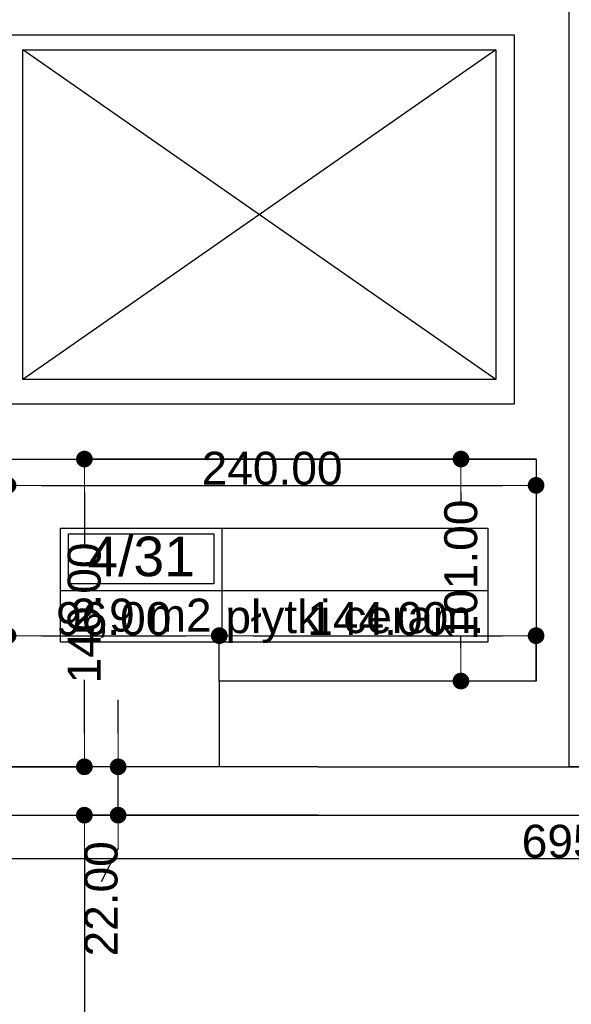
# Model space of a CAD drawing. Header units: millimetres. Extents: x -175445 to -20415, y -559200 to 231527.
# Tile 72 of 256: x -135325 to -132818, y -171981 to -167502. Entities that reach past the tile are written whole.
import ezdxf
from ezdxf.enums import TextEntityAlignment as Align

# ---------------------------------------------------------------- set-up
doc = ezdxf.new("R2010")
doc.units = ezdxf.units.MM
doc.header["$MEASUREMENT"] = 0
for name, color, linetype in [('Polilinia', 7, 'Continuous'), ('Strefa', 7, 'Continuous'), ('Słup', 7, 'Continuous'), ('Wymiary', 63, 'Continuous'), ('Ściana', 7, 'Continuous')]:
    doc.layers.add(name, color=color, linetype=linetype)
doc.styles.add('Arial', font='txt')
doc.dimstyles.new('GENERATED_STYLE__1', dxfattribs={"dimtxt": 150, "dimasz": 152, "dimexe": 0.18, "dimexo": 0, "dimgap": 0.09, "dimtad": 1, "dimtih": 1, "dimtoh": 1, "dimlfac": 0.1, "dimzin": 0, "dimdsep": 46, "dimtxsty": 'Arial', "dimblk": 'ARROWHEAD_11', "dimblk1": 'ARROWHEAD_11', "dimblk2": 'ARROWHEAD_11', "dimcen": 0.09, "dimclrd": 114, "dimclre": 114, "dimclrt": 114, "dimazin": 0, "dimtfac": 1, "dimtdec": 4, "dimtmove": 0, "dimatfit": 3, "dimfxl": 1, "dimtolj": 1, "dimtzin": 0, "dimarcsym": 0})
doc.dimstyles.new('GENERATED_STYLE__2', dxfattribs={"dimtxt": 150, "dimasz": 152, "dimexe": 0.18, "dimexo": 0, "dimgap": 0.09, "dimtad": 1, "dimlfac": 0.1, "dimzin": 0, "dimdsep": 46, "dimtxsty": 'Arial', "dimblk": 'ARROWHEAD_11', "dimblk1": 'ARROWHEAD_11', "dimblk2": 'ARROWHEAD_11', "dimcen": 0.09, "dimclrd": 114, "dimclre": 114, "dimclrt": 114, "dimazin": 0, "dimtfac": 1, "dimtdec": 4, "dimtmove": 0, "dimatfit": 3, "dimfxl": 1, "dimtolj": 1, "dimtzin": 0, "dimarcsym": 0})

# ---------------------------------------------------------------- blocks, each defined once
blk = doc.blocks.new('_4_31_31', base_point=(-134406.3, 25271.5))
at = {"layer": 'Strefa'}
for p, q in [((-135140.3, 25554.4), (-133198.1, 25554.4)), ((-135140.3, 25035.8), (-135140.3, 25554.4)), ((-134406.3, 25554.4), (-134406.3, 25035.8)), ((-133198.1, 25554.4), (-133198.1, 25035.8)), ((-135103.6, 25528.4), (-134443, 25528.4)), ((-135103.6, 25302.1), (-135103.6, 25528.4)), ((-134443, 25528.4), (-134443, 25302.1)), ((-135140.3, 25271.5), (-133198.1, 25271.5)), ((-134443, 25302.1), (-135103.6, 25302.1)), ((-133198.1, 25035.8), (-135140.3, 25035.8))]:
    blk.add_line(p, q, dxfattribs=at)
at = {"layer": 'Strefa', "style": 'Arial'}
for tag, height, p in [('ROOM_NUMBER', 180, (-134773.3, 25426.4)), ('ROOM_CALC_AREA', 150, (-134773.3, 25159.4)), ('floor_f', 150, (-133802.2, 25152.4))]:
    blk.add_attdef(tag, text='', height=height, dxfattribs=at).set_placement(p, align=Align.MIDDLE_CENTER)
blk = doc.blocks.new('ARROWHEAD_11')
at = {"color": 0, "linetype": 'Continuous', "lineweight": 0}
blk.add_line((0, 0), (-1, 0), dxfattribs=at)
at = {"color": 0, "linetype": 'Continuous', "lineweight": 0, "const_width": 0.25, "flags": 128}
blk.add_lwpolyline([(-0.125, 0, 1), (0.125, 0, 1)], format="xyb", close=True, dxfattribs=at)
blk = doc.blocks.new('*D1146')
at = {"layer": 'Defpoints', "color": 0}
for p in [(-129248, -168490.7), (-129248, -171317.2), (-136198, -171977.7)]:
    blk.add_point(p, dxfattribs=at)
at = {"layer": 'Wymiary', "color": 114, "lineweight": -2}
for p, q in [((-129248, -168490.7), (-129248, -171317.4)), ((-136198, -171977.7), (-136198, -171317)), ((-136046, -171317.2), (-129400, -171317.2))]:
    blk.add_line(p, q, dxfattribs=at)
at = {"layer": 'Wymiary', "color": 114, "lineweight": -2, "xscale": 152, "yscale": 152, "zscale": 152, "rotation": 180}
blk.add_blockref('ARROWHEAD_11', (-136198, -171317.2), dxfattribs=at)
at = {"layer": 'Wymiary', "color": 114, "lineweight": -2, "xscale": 152, "yscale": 152, "zscale": 152}
blk.add_blockref('ARROWHEAD_11', (-129248, -171317.2), dxfattribs=at)
at = {"layer": 'Wymiary', "color": 114, "lineweight": 13, "insert": (-132723, -171240.5), "char_height": 150, "attachment_point": 5, "style": 'Arial'}
blk.add_mtext('\\A1;695.00', dxfattribs=at)
blk = doc.blocks.new('*D1270')
at = {"layer": 'Defpoints', "color": 0}
for p in [(-135628, -168315.7), (-135378, -169610.7), (-135378, -169620.2)]:
    blk.add_point(p, dxfattribs=at)
at = {"layer": 'Wymiary', "color": 114, "lineweight": -2}
for p, q in [((-135628, -168315.7), (-135628, -169620.3)), ((-136440.3, -169620.2), (-135932, -169620.2)), ((-135932, -169620.2), (-135780, -169620.2)), ((-135628, -169620.2), (-135378, -169620.2)), ((-135378, -169610.7), (-135378, -169620.3)), ((-135226, -169620.2), (-135074, -169620.2))]:
    blk.add_line(p, q, dxfattribs=at)
at = {"layer": 'Wymiary', "color": 114, "lineweight": -2, "xscale": 152, "yscale": 152, "zscale": 152}
blk.add_blockref('ARROWHEAD_11', (-135628, -169620.2), dxfattribs=at)
at = {"layer": 'Wymiary', "color": 114, "lineweight": -2, "xscale": 152, "yscale": 152, "zscale": 152, "rotation": 180}
blk.add_blockref('ARROWHEAD_11', (-135378, -169620.2), dxfattribs=at)
at = {"layer": 'Wymiary', "color": 114, "lineweight": 13, "insert": (-136186.2, -169543.5), "char_height": 150, "attachment_point": 5, "style": 'Arial'}
blk.add_mtext('\\A1;25.00', dxfattribs=at)
blk = doc.blocks.new('*D1271')
at = {"layer": 'Defpoints', "color": 0}
for p in [(-132978, -169500.7), (-135378, -169610.7), (-132978, -169620.2)]:
    blk.add_point(p, dxfattribs=at)
at = {"layer": 'Wymiary', "color": 114, "lineweight": -2}
for p, q in [((-132978, -169500.7), (-132978, -169620.3)), ((-135378, -169610.7), (-135378, -169620.3)), ((-135226, -169620.2), (-133130, -169620.2))]:
    blk.add_line(p, q, dxfattribs=at)
at = {"layer": 'Wymiary', "color": 114, "lineweight": -2, "xscale": 152, "yscale": 152, "zscale": 152, "rotation": 180}
blk.add_blockref('ARROWHEAD_11', (-135378, -169620.2), dxfattribs=at)
at = {"layer": 'Wymiary', "color": 114, "lineweight": -2, "xscale": 152, "yscale": 152, "zscale": 152}
blk.add_blockref('ARROWHEAD_11', (-132978, -169620.2), dxfattribs=at)
at = {"layer": 'Wymiary', "color": 114, "lineweight": 13, "insert": (-134178, -169543.5), "char_height": 150, "attachment_point": 5, "style": 'Arial'}
blk.add_mtext('\\A1;240.00', dxfattribs=at)
blk = doc.blocks.new('*D1274')
at = {"layer": 'Defpoints', "color": 0}
for p in [(-134418, -170304.1), (-134418, -170510.7), (-135378, -170540.7)]:
    blk.add_point(p, dxfattribs=at)
at = {"layer": 'Wymiary', "color": 114, "lineweight": -2}
for p, q in [((-135378, -170540.7), (-135378, -170303.9)), ((-135226, -170304.1), (-134570, -170304.1)), ((-134418, -170510.7), (-134418, -170303.9))]:
    blk.add_line(p, q, dxfattribs=at)
at = {"layer": 'Wymiary', "color": 114, "lineweight": -2, "xscale": 152, "yscale": 152, "zscale": 152, "rotation": 180}
blk.add_blockref('ARROWHEAD_11', (-135378, -170304.1), dxfattribs=at)
at = {"layer": 'Wymiary', "color": 114, "lineweight": -2, "xscale": 152, "yscale": 152, "zscale": 152}
blk.add_blockref('ARROWHEAD_11', (-134418, -170304.1), dxfattribs=at)
at = {"layer": 'Wymiary', "color": 114, "lineweight": 13, "insert": (-134898, -170227.4), "char_height": 150, "attachment_point": 5, "style": 'Arial'}
blk.add_mtext('\\A1;96.00', dxfattribs=at)
blk = doc.blocks.new('*D1275')
at = {"layer": 'Defpoints', "color": 0}
for p in [(-132978, -170304.1), (-134418, -170510.7), (-132978, -170510.7)]:
    blk.add_point(p, dxfattribs=at)
at = {"layer": 'Wymiary', "color": 114, "lineweight": -2}
for p, q in [((-134418, -170510.7), (-134418, -170303.9)), ((-134266, -170304.1), (-133130, -170304.1)), ((-132978, -170510.7), (-132978, -170303.9))]:
    blk.add_line(p, q, dxfattribs=at)
at = {"layer": 'Wymiary', "color": 114, "lineweight": -2, "xscale": 152, "yscale": 152, "zscale": 152, "rotation": 180}
blk.add_blockref('ARROWHEAD_11', (-134418, -170304.1), dxfattribs=at)
at = {"layer": 'Wymiary', "color": 114, "lineweight": -2, "xscale": 152, "yscale": 152, "zscale": 152}
blk.add_blockref('ARROWHEAD_11', (-132978, -170304.1), dxfattribs=at)
at = {"layer": 'Wymiary', "color": 114, "lineweight": 13, "insert": (-133698, -170227.4), "char_height": 150, "attachment_point": 5, "style": 'Arial'}
blk.add_mtext('\\A1;144.00', dxfattribs=at)
blk = doc.blocks.new('*D1276')
at = {"layer": 'Defpoints', "color": 0}
for p in [(-135031.2, -169500.7), (-132978, -169500.7), (-135378, -170900.7)]:
    blk.add_point(p, dxfattribs=at)
at = {"layer": 'Wymiary', "color": 114, "lineweight": -2}
for p, q in [((-132978, -169500.7), (-135031.3, -169500.7)), ((-135031.2, -169652.7), (-135031.2, -169896.5)), ((-135031.2, -170748.7), (-135031.2, -170504.8)), ((-135378, -170900.7), (-135031, -170900.7))]:
    blk.add_line(p, q, dxfattribs=at)
at = {"layer": 'Wymiary', "color": 114, "lineweight": -2, "xscale": 152, "yscale": 152, "zscale": 152}
for p, rotation in [((-135031.2, -169500.7), 90), ((-135031.2, -170900.7), 270)]:
    blk.add_blockref('ARROWHEAD_11', p, dxfattribs=dict(at, rotation=rotation))
at = {"layer": 'Wymiary', "color": 114, "lineweight": 13, "insert": (-135031.2, -170200.7), "char_height": 150, "attachment_point": 5, "rotation": 90, "style": 'Arial'}
blk.add_mtext('\\A1;140.00', dxfattribs=at)
blk = doc.blocks.new('*D1568')
at = {"layer": 'Defpoints', "color": 0}
for p in [(-132828, -163570.7), (-129248, -164138.9), (-129248, -168490.7)]:
    blk.add_point(p, dxfattribs=at)
at = {"layer": 'Wymiary', "color": 114, "lineweight": -2}
for p, q in [((-132828, -163570.7), (-132828, -164139)), ((-132676, -164138.9), (-129400, -164138.9)), ((-129248, -168490.7), (-129248, -164138.7))]:
    blk.add_line(p, q, dxfattribs=at)
at = {"layer": 'Wymiary', "color": 114, "lineweight": -2, "xscale": 152, "yscale": 152, "zscale": 152, "rotation": 180}
blk.add_blockref('ARROWHEAD_11', (-132828, -164138.9), dxfattribs=at)
at = {"layer": 'Wymiary', "color": 114, "lineweight": -2, "xscale": 152, "yscale": 152, "zscale": 152}
blk.add_blockref('ARROWHEAD_11', (-129248, -164138.9), dxfattribs=at)
at = {"layer": 'Wymiary', "color": 114, "lineweight": 13, "insert": (-131038, -164062.1), "char_height": 150, "attachment_point": 5, "style": 'Arial'}
blk.add_mtext('\\A1;358.00', dxfattribs=at)
blk = doc.blocks.new('*D1632')
at = {"layer": 'Defpoints', "color": 0}
for p in [(-135031.2, -171120.7), (-133968, -171120.7), (-130743.7, -173560.6)]:
    blk.add_point(p, dxfattribs=at)
at = {"layer": 'Wymiary', "color": 114, "lineweight": -2}
for p, q in [((-133968, -171120.7), (-135031.3, -171120.7)), ((-135031.2, -171272.7), (-135031.2, -172142)), ((-135031.2, -173408.6), (-135031.2, -172767)), ((-130743.7, -173560.6), (-135031.3, -173560.6))]:
    blk.add_line(p, q, dxfattribs=at)
at = {"layer": 'Wymiary', "color": 114, "lineweight": -2, "xscale": 152, "yscale": 152, "zscale": 152}
for p, rotation in [((-135031.2, -171120.7), 90), ((-135031.2, -173560.6), 270)]:
    blk.add_blockref('ARROWHEAD_11', p, dxfattribs=dict(at, rotation=rotation))
at = {"layer": 'Wymiary', "color": 114, "lineweight": 13, "insert": (-135031.2, -172454.5), "char_height": 150, "attachment_point": 5, "rotation": 90, "style": 'Arial'}
blk.add_mtext('\\A1;244.00', dxfattribs=at)
blk = doc.blocks.new('*D1633')
at = {"layer": 'Defpoints', "color": 0}
for p in [(-134877.8, -170900.7), (-133968, -170900.7), (-133968, -171120.7)]:
    blk.add_point(p, dxfattribs=at)
at = {"layer": 'Wymiary', "color": 114, "lineweight": -2}
for p, q in [((-134877.8, -170748.7), (-134877.8, -170596.7)), ((-133968, -170900.7), (-134878, -170900.7)), ((-134877.8, -171120.7), (-134877.8, -170900.7)), ((-133968, -171120.7), (-134878, -171120.7)), ((-134877.8, -171272.7), (-134954.5, -171424.7))]:
    blk.add_line(p, q, dxfattribs=at)
at = {"layer": 'Wymiary', "color": 114, "lineweight": -2, "xscale": 152, "yscale": 152, "zscale": 152}
for p, rotation in [((-134877.8, -170900.7), 270), ((-134877.8, -171120.7), 90)]:
    blk.add_blockref('ARROWHEAD_11', p, dxfattribs=dict(at, rotation=rotation))
at = {"layer": 'Wymiary', "color": 114, "lineweight": 13, "insert": (-134954.5, -171501.4), "char_height": 150, "attachment_point": 5, "rotation": 90, "style": 'Arial'}
blk.add_mtext('\\A1;22.00', dxfattribs=at)
blk = doc.blocks.new('*D1634')
at = {"layer": 'Defpoints', "color": 0}
for p in [(-133319.5, -169500.7), (-132978, -169500.7), (-132978, -170510.7)]:
    blk.add_point(p, dxfattribs=at)
at = {"layer": 'Wymiary', "color": 114, "lineweight": -2}
for p, q in [((-132978, -169500.7), (-133319.7, -169500.7)), ((-133319.5, -169652.7), (-133319.5, -169701.5)), ((-133319.5, -170358.7), (-133319.5, -170309.8)), ((-132978, -170510.7), (-133319.7, -170510.7))]:
    blk.add_line(p, q, dxfattribs=at)
at = {"layer": 'Wymiary', "color": 114, "lineweight": -2, "xscale": 152, "yscale": 152, "zscale": 152}
for p, rotation in [((-133319.5, -169500.7), 90), ((-133319.5, -170510.7), 270)]:
    blk.add_blockref('ARROWHEAD_11', p, dxfattribs=dict(at, rotation=rotation))
at = {"layer": 'Wymiary', "color": 114, "lineweight": 13, "insert": (-133319.5, -170005.7), "char_height": 150, "attachment_point": 5, "rotation": 90, "style": 'Arial'}
blk.add_mtext('\\A1;101.00', dxfattribs=at)
blk = doc.blocks.new('*D1638')
at = {"layer": 'Defpoints', "color": 0}
for p in [(-133968, -171120.7), (-130507.2, -171120.7), (-130098, -173560.6)]:
    blk.add_point(p, dxfattribs=at)
at = {"layer": 'Wymiary', "color": 114, "lineweight": -2}
for p, q in [((-133968, -171120.7), (-130507, -171120.7)), ((-130507.2, -171272.7), (-130507.2, -172142)), ((-130507.2, -173408.6), (-130507.2, -172767)), ((-130098, -173560.6), (-130507.3, -173560.6))]:
    blk.add_line(p, q, dxfattribs=at)
at = {"layer": 'Wymiary', "color": 114, "lineweight": -2, "xscale": 152, "yscale": 152, "zscale": 152}
for p, rotation in [((-130507.2, -171120.7), 90), ((-130507.2, -173560.6), 270)]:
    blk.add_blockref('ARROWHEAD_11', p, dxfattribs=dict(at, rotation=rotation))
at = {"layer": 'Wymiary', "color": 114, "lineweight": 13, "insert": (-130507.2, -172454.5), "char_height": 150, "attachment_point": 5, "rotation": 90, "style": 'Arial'}
blk.add_mtext('\\A1;244.00', dxfattribs=at)
blk = doc.blocks.new('*D1639')
at = {"layer": 'Defpoints', "color": 0}
for p in [(-133968, -170900.7), (-130353.8, -170900.7), (-133968, -171120.7)]:
    blk.add_point(p, dxfattribs=at)
at = {"layer": 'Wymiary', "color": 114, "lineweight": -2}
for p, q in [((-130353.8, -170748.7), (-130353.8, -170596.7)), ((-133968, -170900.7), (-130353.6, -170900.7)), ((-130353.8, -171120.7), (-130353.8, -170900.7)), ((-133968, -171120.7), (-130353.6, -171120.7)), ((-130353.8, -171272.7), (-130430.5, -171424.7))]:
    blk.add_line(p, q, dxfattribs=at)
at = {"layer": 'Wymiary', "color": 114, "lineweight": -2, "xscale": 152, "yscale": 152, "zscale": 152}
for p, rotation in [((-130353.8, -170900.7), 270), ((-130353.8, -171120.7), 90)]:
    blk.add_blockref('ARROWHEAD_11', p, dxfattribs=dict(at, rotation=rotation))
at = {"layer": 'Wymiary', "color": 114, "lineweight": 13, "insert": (-130430.5, -171501.4), "char_height": 150, "attachment_point": 5, "rotation": 90, "style": 'Arial'}
blk.add_mtext('\\A1;22.00', dxfattribs=at)
blk = doc.blocks.new('*D1640')
at = {"layer": 'Defpoints', "color": 0}
for p in [(-133833, -163570.7), (-130507.2, -163570.7), (-133968, -170900.7)]:
    blk.add_point(p, dxfattribs=at)
at = {"layer": 'Wymiary', "color": 114, "lineweight": -2}
for p, q in [((-133833, -163570.7), (-130507, -163570.7)), ((-130507.2, -163722.7), (-130507.2, -167038.9)), ((-130507.2, -170748.7), (-130507.2, -167660.1)), ((-133968, -170900.7), (-130507, -170900.7))]:
    blk.add_line(p, q, dxfattribs=at)
at = {"layer": 'Wymiary', "color": 114, "lineweight": -2, "xscale": 152, "yscale": 152, "zscale": 152}
for p, rotation in [((-130507.2, -163570.7), 90), ((-130507.2, -170900.7), 270)]:
    blk.add_blockref('ARROWHEAD_11', p, dxfattribs=dict(at, rotation=rotation))
at = {"layer": 'Wymiary', "color": 114, "lineweight": 13, "insert": (-130507.2, -167349.5), "char_height": 150, "attachment_point": 5, "rotation": 90, "style": 'Arial'}
blk.add_mtext('\\A1;733.00', dxfattribs=at)

msp = doc.modelspace()

# ---------------------------------------------------------------- linework, layer by layer
at = {"layer": 'Polilinia', "flags": 128}
msp.add_lwpolyline([(-135310.319, -167638.297), (-133160.319, -167638.297), (-133160.319, -169138.297), (-135310.319, -169138.297)], close=True, dxfattribs=at)
msp.add_lwpolyline([(-133160.319, -169138.297), (-135310.319, -167638.297), (-133160.319, -167638.297), (-135310.319, -169138.297)], dxfattribs=at)
at = {"layer": 'Słup'}
for p, q in [((-132978.018, -170510.675), (-134418.018, -170510.675)), ((-134418.018, -170510.675), (-134418.018, -170900.675))]:
    msp.add_line(p, q, dxfattribs=at)
at = {"layer": 'Ściana', "flags": 128}
for points in [[(-132828.018, -169500.675), (-132828.018, -165510.675)], [(-135378.018, -167570.675), (-133078.018, -167570.675)], [(-133078.018, -167570.675), (-133078.018, -169250.675)], [(-133078.018, -169250.675), (-135378.018, -169250.675)], [(-135378.018, -169500.675), (-132978.018, -169500.675)], [(-132978.018, -169500.675), (-132978.018, -170510.675)], [(-132828.018, -170900.675), (-132828.018, -169500.675)], [(-134418.018, -170900.675), (-135378.018, -170900.675)], [(-129248.018, -170900.675), (-132828.018, -170900.675)], [(-136198.018, -171120.675), (-129248.018, -171120.675)]]:
    msp.add_lwpolyline(points, dxfattribs=at)

# ---------------------------------------------------------------- block references
at = {"layer": 'Strefa'}
ref = msp.add_blockref('_4_31_31', (-134406.269, -170098.454), dxfattribs=at)
ref.add_attrib('ROOM_NUMBER', '4/31', dxfattribs={"color": 7, "height": 180, "style": 'Arial'}).set_placement((-134773.29, -169943.507), align=Align.MIDDLE_CENTER)
ref.add_attrib('ROOM_CALC_AREA', '2,9 m2', dxfattribs={"color": 7, "height": 150, "style": 'Arial'}).set_placement((-134773.29, -170210.508), align=Align.MIDDLE_CENTER)
ref.add_attrib('floor_f', 'płytki ceram.', dxfattribs={"color": 7, "height": 150, "style": 'Arial'}).set_placement((-133802.185, -170217.554), align=Align.MIDDLE_CENTER)

# ---------------------------------------------------------------- dimensions: what is measured, and where the dimension line sits
at = {"layer": 'Wymiary', "lineweight": 13}
for base, p1, p2, picture, middle in [((-130507.167, -163570.675), (-133968.018, -170900.675), (-133833.018, -163570.675), '*D1640', (-130507.167, -167349.504)), ((-135031.165, -169500.675), (-135378.018, -170900.675), (-132978.018, -169500.675), '*D1276', (-135031.165, -170200.675)), ((-133319.493, -169500.675), (-132978.018, -170510.675), (-132978.018, -169500.675), '*D1634', (-133319.493, -170005.675)), ((-134877.813, -170900.675), (-133968.018, -171120.675), (-133968.018, -170900.675), '*D1633', (-134954.489, -171501.351)), ((-130353.815, -170900.675), (-133968.018, -171120.675), (-133968.018, -170900.675), '*D1639', (-130430.491, -171501.351)), ((-135031.165, -171120.675), (-130743.717, -173560.636), (-133968.018, -171120.675), '*D1632', (-135031.165, -172454.484)), ((-130507.167, -171120.675), (-130098.019, -173560.636), (-133968.018, -171120.675), '*D1638', (-130507.167, -172454.484))]:
    dim = msp.add_linear_dim(base=base, p1=p1, p2=p2, angle=90, dimstyle='GENERATED_STYLE__2', dxfattribs=at)
    dim.commit()
    dim.dimension.update_dxf_attribs({"geometry": picture, "text_midpoint": middle, "dimtype": 160, "text_rotation": 90})
for base, p1, p2, picture, middle in [((-129248.018, -164138.869), (-132828.018, -163570.675), (-129248.018, -168490.655), '*D1568', (-131038.018, -164138.869)), ((-135378.018, -169620.154), (-135628.018, -168315.675), (-135378.018, -169610.675), '*D1270', (-136186.218, -169620.154)), ((-129248.018, -171317.185), (-136198.018, -171977.675), (-129248.018, -168490.655), '*D1146', (-132723.018, -171317.185)), ((-132978.018, -169620.154), (-135378.018, -169610.675), (-132978.018, -169500.675), '*D1271', (-134178.018, -169620.154)), ((-134418.018, -170304.12), (-135378.018, -170540.675), (-134418.018, -170510.675), '*D1274', (-134898.018, -170304.12)), ((-132978.018, -170304.12), (-134418.018, -170510.675), (-132978.018, -170510.675), '*D1275', (-133698.018, -170304.12))]:
    dim = msp.add_linear_dim(base=base, p1=p1, p2=p2, dimstyle='GENERATED_STYLE__1', dxfattribs=at)
    dim.commit()
    dim.dimension.update_dxf_attribs({"geometry": picture, "text_midpoint": middle, "dimtype": 160})

doc.saveas('drawing.dxf')
